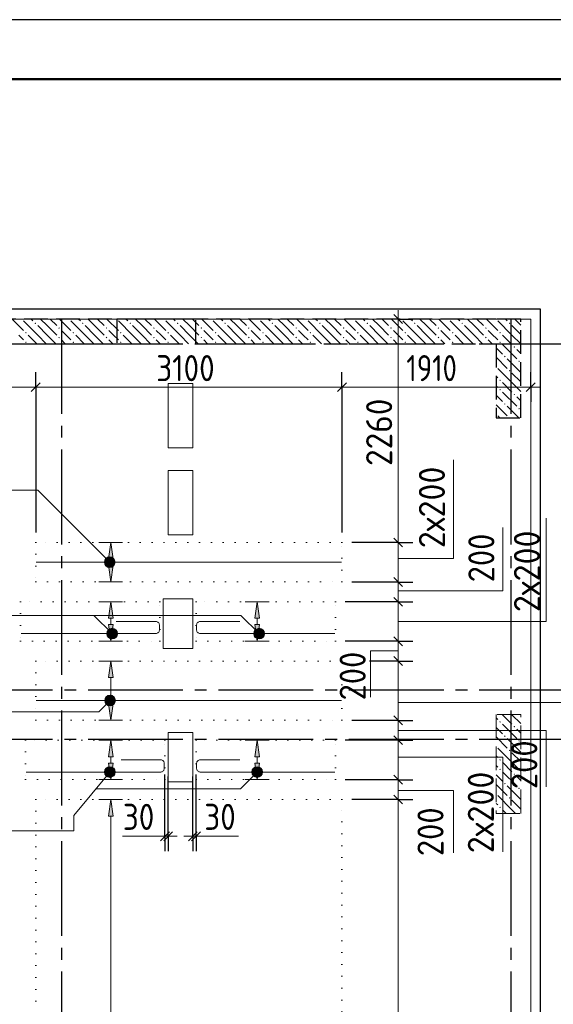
# Model space of a CAD drawing. Header units: millimetres. Extents: x 0 to 50400, y 0 to 35640.
# Tile 15 of 16: x 35093 to 40494, y 25681 to 35640. Entities that reach past the tile are written whole.
import ezdxf

# ---------------------------------------------------------------- set-up
doc = ezdxf.new("R2010")
doc.units = ezdxf.units.MM
for name, pattern in [('______2', [324, 240, -84]), ('______5', [1320, 960, -120, 120, -120]), ('______9', [120, 0, -120])]:
    doc.linetypes.add(name, pattern=pattern)
for name, color, linetype, lineweight in [('Standard', 7, 'Continuous', 25), ('ДОП Верх по Х', 7, 'Continuous', 25), ('ЖБ Перекрытие верхний уровень', 7, 'Continuous', 35), ('ЖБ Пилон', 7, 'Continuous', 35), ('ЖБ Стена верхний уровень', 7, 'Continuous', 35), ('Общий01', 7, 'Continuous', 13), ('Позиционная метка номер позиции', 7, 'Continuous', 13), ('Размерная линия_ общее', 7, 'Continuous', 13), ('Тени', 7, 'Continuous', 13)]:
    doc.layers.add(name, color=color, linetype=linetype, lineweight=lineweight)
doc.layers.add('Оси', color=7, linetype='______5', true_color=0x656565)
doc.styles.add('ISOCPEUR', font='txt')

msp = doc.modelspace()

# ---------------------------------------------------------------- hatches: boundary and pattern name
at = {"layer": 'ДОП Верх по Х', "linetype": 'Continuous', "lineweight": 13, "transparency": 33554687}
for points in [[(36038.8, 30185.4), (36014.8, 30353.4), (35990.8, 30185.4)], [(36038.8, 29585.4), (36014.8, 29753.4), (35990.8, 29585.4)], [(37520.8, 29585.4), (37496.8, 29753.4), (37472.8, 29585.4)], [(36038.8, 28985.4), (36014.8, 29153.4), (35990.8, 28985.4)], [(36038.8, 28185.4), (36014.8, 28353.4), (35990.8, 28185.4)], [(37520.8, 28185.4), (37496.8, 28353.4), (37472.8, 28185.4)], [(36038.8, 27585.4), (36014.8, 27753.4), (35990.8, 27585.4)]]:
    msp.add_hatch(color=7, dxfattribs=at).paths.add_polyline_path(points)
for points in [[(36038.8, 30121.4), (36014.8, 29953.4), (35990.8, 30121.4)], [(36038.8, 29521.4), (36014.8, 29353.4), (35990.8, 29521.4)], [(37520.8, 29521.4), (37496.8, 29353.4), (37472.8, 29521.4)], [(36038.8, 28721.4), (36014.8, 28553.4), (35990.8, 28721.4)], [(36038.8, 28121.4), (36014.8, 27953.4), (35990.8, 28121.4)], [(37520.8, 28121.4), (37496.8, 27953.4), (37472.8, 28121.4)]]:
    msp.add_hatch(color=7, dxfattribs=at).paths.add_polyline_path(points, flags=16)
at = {"layer": 'ЖБ Пилон', "linetype": 'Continuous', "lineweight": 18, "transparency": 33554687}
for points in [[(39947.8, 28537.3), (39955.6, 28545.1), (39963.4, 28537.3), (39955.6, 28529.5)], [(40091.8, 28489.3), (40099.6, 28497.1), (40107.4, 28489.3), (40099.6, 28481.5)], [(39995.8, 28393.3), (40003.6, 28401.1), (40011.4, 28393.3), (40003.6, 28385.5)], [(39915.1, 28297.6), (39915.4, 28297.3), (39915.1, 28297)], [(40139.8, 28345.3), (40147.6, 28353.1), (40155.4, 28345.3), (40147.6, 28337.5)], [(40043.8, 28249.3), (40051.6, 28257.1), (40059.4, 28249.3), (40051.6, 28241.5)], [(39947.8, 28153.3), (39955.6, 28161.1), (39963.4, 28153.3), (39955.6, 28145.5)], [(39947.8, 28057.3), (39955.6, 28065.1), (39963.4, 28057.3), (39955.6, 28049.5)], [(40091.8, 28009.3), (40099.6, 28017.1), (40107.4, 28009.3), (40099.6, 28001.5)], [(39995.8, 27913.3), (40003.6, 27921.1), (40011.4, 27913.3), (40003.6, 27905.5)], [(39915.1, 27817.6), (39915.4, 27817.3), (39915.1, 27817)], [(40139.8, 27865.3), (40147.6, 27873.1), (40155.4, 27865.3), (40147.6, 27857.5)], [(40043.8, 27769.3), (40051.6, 27777.1), (40059.4, 27769.3), (40051.6, 27761.5)], [(39947.8, 27673.3), (39955.6, 27681.1), (39963.4, 27673.3), (39955.6, 27665.5)]]:
    msp.add_hatch(color=7, dxfattribs=at).paths.add_polyline_path(points, flags=16)
at = {"layer": 'ЖБ Стена верхний уровень', "linetype": 'Continuous', "lineweight": 18, "transparency": 33554687}
for points in [[(35110.5, 32612.4), (35107.6, 32609.5), (35104.7, 32612.4)], [(35243.8, 32569.3), (35251.6, 32577.1), (35259.4, 32569.3), (35251.6, 32561.5)], [(35590.5, 32612.4), (35587.6, 32609.5), (35584.7, 32612.4)], [(35723.8, 32569.3), (35731.6, 32577.1), (35739.4, 32569.3), (35731.6, 32561.5)], [(36070.5, 32612.4), (36067.6, 32609.5), (36064.7, 32612.4)], [(36203.8, 32569.3), (36211.6, 32577.1), (36219.4, 32569.3), (36211.6, 32561.5)], [(36550.5, 32612.4), (36547.6, 32609.5), (36544.7, 32612.4)], [(36683.8, 32569.3), (36691.6, 32577.1), (36699.4, 32569.3), (36691.6, 32561.5)], [(37030.5, 32612.4), (37027.6, 32609.5), (37024.7, 32612.4)], [(37163.8, 32569.3), (37171.6, 32577.1), (37179.4, 32569.3), (37171.6, 32561.5)], [(37510.5, 32612.4), (37507.6, 32609.5), (37504.7, 32612.4)], [(37643.8, 32569.3), (37651.6, 32577.1), (37659.4, 32569.3), (37651.6, 32561.5)], [(37990.5, 32612.4), (37987.6, 32609.5), (37984.7, 32612.4)], [(38123.8, 32569.3), (38131.6, 32577.1), (38139.4, 32569.3), (38131.6, 32561.5)], [(38470.5, 32612.4), (38467.6, 32609.5), (38464.7, 32612.4)], [(38603.8, 32569.3), (38611.6, 32577.1), (38619.4, 32569.3), (38611.6, 32561.5)], [(38950.5, 32612.4), (38947.6, 32609.5), (38944.7, 32612.4)], [(39083.8, 32569.3), (39091.6, 32577.1), (39099.4, 32569.3), (39091.6, 32561.5)], [(39430.5, 32612.4), (39427.6, 32609.5), (39424.7, 32612.4)], [(39563.8, 32569.3), (39571.6, 32577.1), (39579.4, 32569.3), (39571.6, 32561.5)], [(39910.5, 32612.4), (39907.6, 32609.5), (39904.7, 32612.4)], [(40043.8, 32569.3), (40051.6, 32577.1), (40059.4, 32569.3), (40051.6, 32561.5)], [(35147.8, 32473.3), (35155.6, 32481.1), (35163.4, 32473.3), (35155.6, 32465.5)], [(35483.8, 32521.3), (35491.6, 32529.1), (35499.4, 32521.3), (35491.6, 32513.5)], [(35627.8, 32473.3), (35635.6, 32481.1), (35643.4, 32473.3), (35635.6, 32465.5)], [(35963.8, 32521.3), (35971.6, 32529.1), (35979.4, 32521.3), (35971.6, 32513.5)], [(36107.8, 32473.3), (36115.6, 32481.1), (36123.4, 32473.3), (36115.6, 32465.5)], [(36443.8, 32521.3), (36451.6, 32529.1), (36459.4, 32521.3), (36451.6, 32513.5)], [(36587.8, 32473.3), (36595.6, 32481.1), (36603.4, 32473.3), (36595.6, 32465.5)], [(36923.8, 32521.3), (36931.6, 32529.1), (36939.4, 32521.3), (36931.6, 32513.5)], [(37067.8, 32473.3), (37075.6, 32481.1), (37083.4, 32473.3), (37075.6, 32465.5)], [(37403.8, 32521.3), (37411.6, 32529.1), (37419.4, 32521.3), (37411.6, 32513.5)], [(37547.8, 32473.3), (37555.6, 32481.1), (37563.4, 32473.3), (37555.6, 32465.5)], [(37883.8, 32521.3), (37891.6, 32529.1), (37899.4, 32521.3), (37891.6, 32513.5)], [(38027.8, 32473.3), (38035.6, 32481.1), (38043.4, 32473.3), (38035.6, 32465.5)], [(38363.8, 32521.3), (38371.6, 32529.1), (38379.4, 32521.3), (38371.6, 32513.5)], [(38507.8, 32473.3), (38515.6, 32481.1), (38523.4, 32473.3), (38515.6, 32465.5)], [(38843.8, 32521.3), (38851.6, 32529.1), (38859.4, 32521.3), (38851.6, 32513.5)], [(38987.8, 32473.3), (38995.6, 32481.1), (39003.4, 32473.3), (38995.6, 32465.5)], [(39323.8, 32521.3), (39331.6, 32529.1), (39339.4, 32521.3), (39331.6, 32513.5)], [(39467.8, 32473.3), (39475.6, 32481.1), (39483.4, 32473.3), (39475.6, 32465.5)], [(39803.8, 32521.3), (39811.6, 32529.1), (39819.4, 32521.3), (39811.6, 32513.5)], [(39947.8, 32473.3), (39955.6, 32481.1), (39963.4, 32473.3), (39955.6, 32465.5)], [(35147.8, 32377.3), (35155.6, 32385.1), (35163.4, 32377.3), (35155.6, 32369.5)], [(35483.8, 32425.3), (35491.6, 32433.1), (35499.4, 32425.3), (35491.6, 32417.5)], [(35627.8, 32377.3), (35635.6, 32385.1), (35643.4, 32377.3), (35635.6, 32369.5)], [(35963.8, 32425.3), (35971.6, 32433.1), (35979.4, 32425.3), (35971.6, 32417.5)], [(36107.8, 32377.3), (36115.6, 32385.1), (36123.4, 32377.3), (36115.6, 32369.5)], [(36443.8, 32425.3), (36451.6, 32433.1), (36459.4, 32425.3), (36451.6, 32417.5)], [(36587.8, 32377.3), (36595.6, 32385.1), (36603.4, 32377.3), (36595.6, 32369.5)], [(36923.8, 32425.3), (36931.6, 32433.1), (36939.4, 32425.3), (36931.6, 32417.5)], [(37067.8, 32377.3), (37075.6, 32385.1), (37083.4, 32377.3), (37075.6, 32369.5)], [(37403.8, 32425.3), (37411.6, 32433.1), (37419.4, 32425.3), (37411.6, 32417.5)], [(37547.8, 32377.3), (37555.6, 32385.1), (37563.4, 32377.3), (37555.6, 32369.5)], [(37883.8, 32425.3), (37891.6, 32433.1), (37899.4, 32425.3), (37891.6, 32417.5)], [(38027.8, 32377.3), (38035.6, 32385.1), (38043.4, 32377.3), (38035.6, 32369.5)], [(38363.8, 32425.3), (38371.6, 32433.1), (38379.4, 32425.3), (38371.6, 32417.5)], [(38507.8, 32377.3), (38515.6, 32385.1), (38523.4, 32377.3), (38515.6, 32369.5)], [(38843.8, 32425.3), (38851.6, 32433.1), (38859.4, 32425.3), (38851.6, 32417.5)], [(38987.8, 32377.3), (38995.6, 32385.1), (39003.4, 32377.3), (38995.6, 32369.5)], [(39323.8, 32425.3), (39331.6, 32433.1), (39339.4, 32425.3), (39331.6, 32417.5)], [(39467.8, 32377.3), (39475.6, 32385.1), (39483.4, 32377.3), (39475.6, 32369.5)], [(39803.8, 32425.3), (39811.6, 32433.1), (39819.4, 32425.3), (39811.6, 32417.5)], [(39947.8, 32377.3), (39955.6, 32385.1), (39963.4, 32377.3), (39955.6, 32369.5)], [(40091.8, 32329.3), (40099.6, 32337.1), (40107.4, 32329.3), (40099.6, 32321.5)], [(39995.8, 32233.3), (40003.6, 32241.1), (40011.4, 32233.3), (40003.6, 32225.5)], [(40139.8, 32185.3), (40147.6, 32193.1), (40155.4, 32185.3), (40147.6, 32177.5)], [(39915.1, 32137.6), (39915.4, 32137.3), (39915.1, 32137)], [(40043.8, 32089.3), (40051.6, 32097.1), (40059.4, 32089.3), (40051.6, 32081.5)], [(39947.8, 31993.3), (39955.6, 32001.1), (39963.4, 31993.3), (39955.6, 31985.5)], [(39947.8, 31897.3), (39955.6, 31905.1), (39963.4, 31897.3), (39955.6, 31889.5)], [(40091.8, 31849.3), (40099.6, 31857.1), (40107.4, 31849.3), (40099.6, 31841.5)], [(39995.8, 31753.3), (40003.6, 31761.1), (40011.4, 31753.3), (40003.6, 31745.5)], [(40139.8, 31705.3), (40147.6, 31713.1), (40155.4, 31705.3), (40147.6, 31697.5)], [(39915.1, 31657.6), (39915.4, 31657.3), (39915.1, 31657)], [(40046.9, 31612.4), (40051.6, 31617.1), (40056.3, 31612.4)]]:
    msp.add_hatch(color=7, dxfattribs=at).paths.add_polyline_path(points, flags=16)
at = {"layer": 'Позиционная метка номер позиции', "linetype": 'Continuous', "lineweight": 13, "transparency": 33554687}
for points in [[(35965.6, 30115.2), (36017.5, 30205.3), (35951.9, 30139.6)], [(35951.9, 30139.6), (36017.5, 30205.3), (35990, 30205.3)], [(35951.9, 30139.6), (35990, 30205.3), (35951.9, 30167.1)], [(35951.9, 30167.1), (35990, 30205.3), (35965.6, 30191.6)], [(35965.6, 30115.2), (36042, 30191.6), (36017.5, 30205.3)], [(35990, 30101.5), (36042, 30191.6), (35965.6, 30115.2)], [(35990, 30101.5), (36055.7, 30167.1), (36042, 30191.6)], [(36017.5, 30101.5), (36055.7, 30167.1), (35990, 30101.5)], [(36017.5, 30101.5), (36055.7, 30139.6), (36055.7, 30167.1)], [(36055.7, 30139.6), (36017.5, 30101.5), (36042, 30115.2)], [(35990.3, 29392.2), (36042.3, 29482.3), (35976.6, 29416.6)], [(35976.6, 29416.6), (36042.3, 29482.3), (36014.8, 29482.3)], [(35976.6, 29416.6), (36014.8, 29482.3), (35976.6, 29444.1)], [(35976.6, 29444.1), (36014.8, 29482.3), (35990.3, 29468.6)], [(35990.3, 29392.2), (36066.7, 29468.6), (36042.3, 29482.3)], [(37478, 29392.2), (37529.9, 29482.3), (37464.2, 29416.6)], [(37464.2, 29416.6), (37529.9, 29482.3), (37502.4, 29482.3)], [(37464.2, 29416.6), (37502.4, 29482.3), (37464.2, 29444.1)], [(37464.2, 29444.1), (37502.4, 29482.3), (37478, 29468.6)], [(37478, 29392.2), (37554.3, 29468.6), (37529.9, 29482.3)], [(36014.8, 29378.5), (36066.7, 29468.6), (35990.3, 29392.2)], [(36014.8, 29378.5), (36080.4, 29444.1), (36066.7, 29468.6)], [(36042.3, 29378.5), (36080.4, 29444.1), (36014.8, 29378.5)], [(36042.3, 29378.5), (36080.4, 29416.6), (36080.4, 29444.1)], [(36080.4, 29416.6), (36042.3, 29378.5), (36066.7, 29392.2)], [(37502.4, 29378.5), (37554.3, 29468.6), (37478, 29392.2)], [(37502.4, 29378.5), (37568.1, 29444.1), (37554.3, 29468.6)], [(37529.9, 29378.5), (37568.1, 29444.1), (37502.4, 29378.5)], [(37529.9, 29378.5), (37568.1, 29416.6), (37568.1, 29444.1)], [(37568.1, 29416.6), (37529.9, 29378.5), (37554.3, 29392.2)], [(36045.8, 28715.2), (35969.4, 28791.6), (35955.7, 28767.1)], [(36059.5, 28739.6), (35993.9, 28805.3), (35969.4, 28791.6)], [(36059.5, 28739.6), (35969.4, 28791.6), (36045.8, 28715.2)], [(36059.5, 28767.1), (36021.4, 28805.3), (35993.9, 28805.3)], [(36059.5, 28767.1), (35993.9, 28805.3), (36059.5, 28739.6)], [(36021.4, 28805.3), (36059.5, 28767.1), (36045.8, 28791.6)], [(36045.8, 28715.2), (35955.7, 28767.1), (36021.4, 28701.5)], [(36021.4, 28701.5), (35955.7, 28767.1), (35955.7, 28739.6)], [(36021.4, 28701.5), (35955.7, 28739.6), (35993.9, 28701.5)], [(35993.9, 28701.5), (35955.7, 28739.6), (35969.4, 28715.2)], [(36047.7, 27996), (35964.5, 28064.8), (35953.1, 28039.2)], [(36047.7, 27996), (35953.1, 28039.2), (36024.7, 27980)], [(36024.7, 27980), (35953.1, 28039.2), (35955.7, 28011.8)], [(36024.7, 27980), (35955.7, 28011.8), (35997.3, 27977.4)], [(35997.3, 27977.4), (35955.7, 28011.8), (35971.7, 27988.8)], [(36059.1, 28021.6), (35987.5, 28080.8), (35964.5, 28064.8)], [(36059.1, 28021.6), (35964.5, 28064.8), (36047.7, 27996)], [(36056.5, 28049), (36014.9, 28083.4), (35987.5, 28080.8)], [(36056.5, 28049), (35987.5, 28080.8), (36059.1, 28021.6)], [(36014.9, 28083.4), (36056.5, 28049), (36040.5, 28072)], [(37535, 27992.2), (37458.6, 28068.6), (37444.9, 28044.1)], [(37535, 27992.2), (37444.9, 28044.1), (37510.5, 27978.5)], [(37510.5, 27978.5), (37444.9, 28044.1), (37444.9, 28016.7)], [(37510.5, 27978.5), (37444.9, 28016.7), (37483.1, 27978.5)], [(37483.1, 27978.5), (37444.9, 28016.7), (37458.6, 27992.2)], [(37548.7, 28016.7), (37483.1, 28082.3), (37458.6, 28068.6)], [(37548.7, 28016.7), (37458.6, 28068.6), (37535, 27992.2)], [(37548.7, 28044.1), (37510.5, 28082.3), (37483.1, 28082.3)], [(37548.7, 28044.1), (37483.1, 28082.3), (37548.7, 28016.7)], [(37510.5, 28082.3), (37548.7, 28044.1), (37535, 28068.6)]]:
    msp.add_hatch(color=7, dxfattribs=at).paths.add_polyline_path(points)

# ---------------------------------------------------------------- linework, layer by layer
at = {"layer": 'Standard', "color": 7, "linetype": 'Continuous', "lineweight": 25, "transparency": 33554687}
msp.add_lwpolyline([(0, 0), (50400, 0), (50400, 35640), (0, 35640), (0, 0)], close=True, dxfattribs=at)
at = {"layer": 'Standard', "color": 7, "linetype": 'Continuous', "lineweight": 50, "transparency": 33554687}
msp.add_lwpolyline([(2400, 35040), (49800, 35040), (49800, 600), (2400, 600), (2400, 35040)], close=True, dxfattribs=at)
at = {"layer": 'Standard', "color": 254, "linetype": 'Continuous', "lineweight": -3, "true_color": 0xc4c4ff, "transparency": 33554687}
msp.add_lwpolyline([(7965.1, 10212.4), (40365.1, 10212.4), (40365.1, 32712.4), (7965.1, 32712.4), (7965.1, 10212.4)], dxfattribs=at)
at = {"layer": 'ДОП Верх по Х', "color": 251, "linetype": 'Continuous', "lineweight": 13, "true_color": 0x494949, "transparency": 33554687}
for p, q in [((36014.8, 30353.4), (35894.8, 30353.4)), ((36014.8, 30353.4), (35990.8, 30185.4)), ((36038.8, 30185.4), (36014.8, 30353.4)), ((36014.8, 30353.4), (36134.8, 30353.4)), ((36014.8, 30353.4), (36014.8, 30353.4)), ((35990.8, 30185.4), (36038.8, 30185.4)), ((36014.8, 30121.4), (36014.8, 30185.4)), ((36014.8, 29953.4), (35990.8, 30121.4)), ((35990.8, 30121.4), (36038.8, 30121.4)), ((36038.8, 30121.4), (36014.8, 29953.4)), ((36014.8, 29953.4), (35894.8, 29953.4)), ((36014.8, 29953.4), (36134.8, 29953.4)), ((36014.8, 29953.4), (36014.8, 29953.4)), ((36014.8, 29753.4), (35894.8, 29753.4)), ((36014.8, 29753.4), (35990.8, 29585.4)), ((36038.8, 29585.4), (36014.8, 29753.4)), ((36014.8, 29753.4), (36134.8, 29753.4)), ((36014.8, 29753.4), (36014.8, 29753.4)), ((37496.8, 29753.4), (37376.8, 29753.4)), ((37496.8, 29753.4), (37472.8, 29585.4)), ((37520.8, 29585.4), (37496.8, 29753.4)), ((37496.8, 29753.4), (37616.8, 29753.4)), ((37496.8, 29753.4), (37496.8, 29753.4)), ((35990.8, 29585.4), (36038.8, 29585.4)), ((36014.8, 29521.4), (36014.8, 29585.4)), ((37472.8, 29585.4), (37520.8, 29585.4)), ((37496.8, 29521.4), (37496.8, 29585.4)), ((36014.8, 29353.4), (35990.8, 29521.4)), ((35990.8, 29521.4), (36038.8, 29521.4)), ((36038.8, 29521.4), (36014.8, 29353.4)), ((37496.8, 29353.4), (37472.8, 29521.4)), ((37472.8, 29521.4), (37520.8, 29521.4)), ((37520.8, 29521.4), (37496.8, 29353.4)), ((36014.8, 29353.4), (35894.8, 29353.4)), ((36014.8, 29353.4), (36134.8, 29353.4)), ((36014.8, 29353.4), (36014.8, 29353.4)), ((37496.8, 29353.4), (37376.8, 29353.4)), ((37496.8, 29353.4), (37616.8, 29353.4)), ((37496.8, 29353.4), (37496.8, 29353.4)), ((36014.8, 29153.4), (35894.8, 29153.4)), ((36014.8, 29153.4), (35990.8, 28985.4)), ((36038.8, 28985.4), (36014.8, 29153.4)), ((36014.8, 29153.4), (36134.8, 29153.4)), ((36014.8, 29153.4), (36014.8, 29153.4)), ((35990.8, 28985.4), (36038.8, 28985.4)), ((36014.8, 28721.4), (36014.8, 28985.4)), ((36014.8, 28553.4), (35990.8, 28721.4)), ((35990.8, 28721.4), (36038.8, 28721.4)), ((36038.8, 28721.4), (36014.8, 28553.4)), ((36014.8, 28553.4), (35894.8, 28553.4)), ((36014.8, 28553.4), (36134.8, 28553.4)), ((36014.8, 28553.4), (36014.8, 28553.4)), ((36014.8, 28353.4), (35894.8, 28353.4)), ((36014.8, 28353.4), (35990.8, 28185.4)), ((36038.8, 28185.4), (36014.8, 28353.4)), ((36014.8, 28353.4), (36134.8, 28353.4)), ((36014.8, 28353.4), (36014.8, 28353.4)), ((37496.8, 28353.4), (37376.8, 28353.4)), ((37496.8, 28353.4), (37472.8, 28185.4)), ((37520.8, 28185.4), (37496.8, 28353.4)), ((37496.8, 28353.4), (37616.8, 28353.4)), ((37496.8, 28353.4), (37496.8, 28353.4)), ((35990.8, 28185.4), (36038.8, 28185.4)), ((36014.8, 28121.4), (36014.8, 28185.4)), ((37472.8, 28185.4), (37520.8, 28185.4)), ((37496.8, 28121.4), (37496.8, 28185.4)), ((36014.8, 27953.4), (35990.8, 28121.4)), ((35990.8, 28121.4), (36038.8, 28121.4)), ((36038.8, 28121.4), (36014.8, 27953.4)), ((37496.8, 27953.4), (37472.8, 28121.4)), ((37472.8, 28121.4), (37520.8, 28121.4)), ((37520.8, 28121.4), (37496.8, 27953.4)), ((36014.8, 27953.4), (35894.8, 27953.4)), ((36014.8, 27953.4), (36134.8, 27953.4)), ((36014.8, 27953.4), (36014.8, 27953.4)), ((37496.8, 27953.4), (37376.8, 27953.4)), ((37496.8, 27953.4), (37616.8, 27953.4)), ((37496.8, 27953.4), (37496.8, 27953.4)), ((36014.8, 27753.4), (35894.8, 27753.4)), ((36014.8, 27753.4), (35990.8, 27585.4)), ((36038.8, 27585.4), (36014.8, 27753.4)), ((36014.8, 27753.4), (36134.8, 27753.4)), ((36014.8, 27753.4), (36014.8, 27753.4)), ((35990.8, 27585.4), (36038.8, 27585.4)), ((36014.8, 12921.4), (36014.8, 27585.4))]:
    msp.add_line(p, q, dxfattribs=at)
at = {"layer": 'ДОП Верх по Х', "color": 7, "linetype": 'Continuous', "lineweight": 18, "transparency": 33554687}
for p, q in [((38349.1, 30153.4), (35261.1, 30153.4)), ((38349.1, 28753.4), (35261.1, 28753.4))]:
    msp.add_line(p, q, dxfattribs=at)
for points in [[(36068.7, 29553.4), (36472.2, 29553.4), (36478.6, 29552.5), (36485.2, 29550.3), (36491.2, 29547), (36496.1, 29542.8), (36500.3, 29537.9), (36503.6, 29531.9), (36505.8, 29525.3), (36506.7, 29519), (36506.7, 29464.8), (36505.8, 29458.5), (36503.6, 29451.9), (36500.3, 29445.9), (36496.1, 29440.9), (36491.2, 29436.8), (36485.2, 29433.4), (36478.6, 29431.3), (36472.2, 29430.4), (35108.1, 29430.4)], [(37322.2, 29553.4), (36918.6, 29553.4), (36912.2, 29552.5), (36905.7, 29550.3), (36899.6, 29547), (36894.7, 29542.8), (36890.6, 29537.9), (36887.2, 29531.9), (36885.1, 29525.3), (36884.2, 29519), (36884.2, 29464.8), (36885.1, 29458.5), (36887.2, 29451.9), (36890.6, 29445.9), (36894.7, 29440.9), (36899.6, 29436.8), (36905.7, 29433.4), (36912.2, 29431.3), (36918.6, 29430.4), (38282.8, 29430.4)], [(36118.7, 28153.4), (36522.3, 28153.4), (36528.6, 28152.5), (36535.2, 28150.3), (36541.2, 28147), (36546.1, 28142.8), (36550.3, 28137.9), (36553.6, 28131.9), (36555.8, 28125.3), (36556.7, 28119), (36556.7, 28064.8), (36555.8, 28058.5), (36553.6, 28051.9), (36550.3, 28045.9), (36546.1, 28040.9), (36541.2, 28036.8), (36535.2, 28033.4), (36528.6, 28031.3), (36522.3, 28030.4), (35158.1, 28030.4)], [(37322.2, 28153.4), (36918.6, 28153.4), (36912.2, 28152.5), (36905.7, 28150.3), (36899.6, 28147), (36894.7, 28142.8), (36890.6, 28137.9), (36887.2, 28131.9), (36885.1, 28125.3), (36884.2, 28119), (36884.2, 28064.8), (36885.1, 28058.5), (36887.2, 28051.9), (36890.6, 28045.9), (36894.7, 28040.9), (36899.6, 28036.8), (36905.7, 28033.4), (36912.2, 28031.3), (36918.6, 28030.4), (38282.8, 28030.4)]]:
    msp.add_lwpolyline(points, dxfattribs=at)
at = {"layer": 'ЖБ Перекрытие верхний уровень', "color": 7, "linetype": 'Continuous', "lineweight": 18, "transparency": 33554687}
for p, q in [((40265.1, 32612.4), (26895.1, 32612.4)), ((40265.1, 10312.4), (40265.1, 32612.4)), ((36845.4, 31960.9), (36595.4, 31960.9)), ((36595.4, 31960.9), (36595.4, 31310.9)), ((36845.4, 31310.9), (36845.4, 31960.9)), ((36595.4, 31310.9), (36845.4, 31310.9)), ((36845.4, 31080.9), (36595.4, 31080.9)), ((36595.4, 31080.9), (36595.4, 30430.9)), ((36845.4, 30430.9), (36845.4, 31080.9)), ((36595.4, 30430.9), (36845.4, 30430.9)), ((36845.4, 29780.9), (36545.4, 29780.9)), ((36545.4, 29780.9), (36545.4, 29280.9)), ((36845.4, 29280.9), (36845.4, 29780.9)), ((36545.4, 29280.9), (36845.4, 29280.9)), ((36845.4, 28430.9), (36595.4, 28430.9)), ((36595.4, 28430.9), (36595.4, 27930.9)), ((36845.4, 27930.9), (36845.4, 28430.9)), ((36595.4, 27930.9), (36845.4, 27930.9))]:
    msp.add_line(p, q, dxfattribs=at)
at = {"layer": 'ЖБ Пилон', "color": 253, "linetype": '______2', "lineweight": 13, "true_color": 0xa0a0a0, "transparency": 33554687}
for p, q in [((40165.1, 28612.4), (39915.1, 28612.4)), ((39915.1, 28612.4), (39915.1, 27612.4)), ((40165.1, 27612.4), (40165.1, 28612.4)), ((39915.1, 27612.4), (40165.1, 27612.4))]:
    msp.add_line(p, q, dxfattribs=at)
at = {"layer": 'ЖБ Пилон', "color": 9, "linetype": 'Continuous', "lineweight": 18, "true_color": 0xc7c7c7, "transparency": 33554687}
for p, q in [((39979.6, 28609.3), (40075.6, 28513.3)), ((40075.6, 28609.3), (40072.5, 28612.4)), ((40075.6, 28609.3), (40165.1, 28519.8)), ((39931.6, 28561.3), (39915.1, 28577.8)), ((39979.6, 28513.3), (40123.6, 28369.3)), ((39915.1, 28481.8), (39979.6, 28417.3)), ((39915.1, 28385.8), (40027.6, 28273.3)), ((40165.1, 28423.8), (40123.6, 28465.3)), ((40165.1, 28231.8), (40027.6, 28369.3)), ((39915.1, 28193.8), (39931.6, 28177.3)), ((40075.6, 28129.3), (39931.6, 28273.3)), ((40075.6, 28225.3), (40165.1, 28135.8)), ((39931.6, 28081.3), (39915.1, 28097.8)), ((39979.6, 28129.3), (40075.6, 28033.3)), ((40075.6, 28129.3), (40165.1, 28039.8)), ((39915.1, 28001.8), (39979.6, 27937.3)), ((39979.6, 28033.3), (40123.6, 27889.3)), ((40165.1, 27943.8), (40123.6, 27985.3)), ((39915.1, 27905.8), (40027.6, 27793.3)), ((40165.1, 27751.8), (40027.6, 27889.3)), ((40075.6, 27649.3), (39931.6, 27793.3)), ((39915.1, 27713.8), (39931.6, 27697.3)), ((40075.6, 27745.3), (40165.1, 27655.8)), ((39920.5, 27612.4), (39915.1, 27617.8)), ((39979.6, 27649.3), (40016.5, 27612.4)), ((40075.6, 27649.3), (40112.5, 27612.4))]:
    msp.add_line(p, q, dxfattribs=at)
at = {"layer": 'ЖБ Стена верхний уровень', "color": 251, "linetype": '______2', "lineweight": -3, "true_color": 0x656565, "transparency": 33554687}
for p, q in [((39915.1, 32612.4), (29878, 32612.4)), ((36875.1, 32612.4), (36075.1, 32612.4)), ((36075.1, 32612.4), (36075.1, 32362.4)), ((36875.1, 32362.4), (36875.1, 32612.4)), ((40165.1, 32612.4), (39915.1, 32612.4)), ((40165.1, 31612.4), (40165.1, 32612.4)), ((27878, 32362.4), (36075.1, 32362.4)), ((36875.1, 32362.4), (39915.1, 32362.4)), ((39915.1, 32362.4), (39915.1, 31612.4)), ((39915.1, 31612.4), (40165.1, 31612.4))]:
    msp.add_line(p, q, dxfattribs=at)
at = {"layer": 'ЖБ Стена верхний уровень', "color": 9, "linetype": 'Continuous', "lineweight": 18, "true_color": 0xc7c7c7, "transparency": 33554687}
for p, q in [((35016.5, 32612.4), (35131.6, 32497.3)), ((35275.6, 32449.3), (35131.6, 32593.3)), ((35208.5, 32612.4), (35227.6, 32593.3)), ((35371.6, 32545.3), (35304.5, 32612.4)), ((35400.5, 32612.4), (35467.6, 32545.3)), ((35496.5, 32612.4), (35611.6, 32497.3)), ((35755.6, 32449.3), (35611.6, 32593.3)), ((35688.5, 32612.4), (35707.6, 32593.3)), ((35851.6, 32545.3), (35784.5, 32612.4)), ((35880.5, 32612.4), (35947.6, 32545.3)), ((35976.5, 32612.4), (36091.6, 32497.3)), ((36235.6, 32449.3), (36091.6, 32593.3)), ((36168.5, 32612.4), (36187.6, 32593.3)), ((36331.6, 32545.3), (36264.5, 32612.4)), ((36360.5, 32612.4), (36427.6, 32545.3)), ((36456.5, 32612.4), (36571.6, 32497.3)), ((36715.6, 32449.3), (36571.6, 32593.3)), ((36648.5, 32612.4), (36667.6, 32593.3)), ((36811.6, 32545.3), (36744.5, 32612.4)), ((36840.5, 32612.4), (36907.6, 32545.3)), ((36936.5, 32612.4), (37051.6, 32497.3)), ((37195.6, 32449.3), (37051.6, 32593.3)), ((37128.5, 32612.4), (37147.6, 32593.3)), ((37291.6, 32545.3), (37224.5, 32612.4)), ((37320.5, 32612.4), (37387.6, 32545.3)), ((37416.5, 32612.4), (37531.6, 32497.3)), ((37675.6, 32449.3), (37531.6, 32593.3)), ((37608.5, 32612.4), (37627.6, 32593.3)), ((37771.6, 32545.3), (37704.5, 32612.4)), ((37800.5, 32612.4), (37867.6, 32545.3)), ((37896.5, 32612.4), (38011.6, 32497.3)), ((38155.6, 32449.3), (38011.6, 32593.3)), ((38088.5, 32612.4), (38107.6, 32593.3)), ((38251.6, 32545.3), (38184.5, 32612.4)), ((38280.5, 32612.4), (38347.6, 32545.3)), ((38376.5, 32612.4), (38491.6, 32497.3)), ((38635.6, 32449.3), (38491.6, 32593.3)), ((38568.5, 32612.4), (38587.6, 32593.3)), ((38731.6, 32545.3), (38664.5, 32612.4)), ((38760.5, 32612.4), (38827.6, 32545.3)), ((38856.5, 32612.4), (38971.6, 32497.3)), ((39115.6, 32449.3), (38971.6, 32593.3)), ((39048.5, 32612.4), (39067.6, 32593.3)), ((39211.6, 32545.3), (39144.5, 32612.4)), ((39240.5, 32612.4), (39307.6, 32545.3)), ((39336.5, 32612.4), (39451.6, 32497.3)), ((39595.6, 32449.3), (39451.6, 32593.3)), ((39528.5, 32612.4), (39547.6, 32593.3)), ((39691.6, 32545.3), (39624.5, 32612.4)), ((39720.5, 32612.4), (39787.6, 32545.3)), ((39816.5, 32612.4), (39915.1, 32513.8)), ((40075.6, 32449.3), (39931.6, 32593.3)), ((40008.5, 32612.4), (40027.6, 32593.3)), ((40165.1, 32551.8), (40104.5, 32612.4)), ((35275.6, 32545.3), (35371.6, 32449.3)), ((35371.6, 32545.3), (35467.6, 32449.3)), ((35563.6, 32449.3), (35515.6, 32497.3)), ((35755.6, 32545.3), (35851.6, 32449.3)), ((35851.6, 32545.3), (35947.6, 32449.3)), ((36043.6, 32449.3), (35995.6, 32497.3)), ((36235.6, 32545.3), (36331.6, 32449.3)), ((36331.6, 32545.3), (36427.6, 32449.3)), ((36523.6, 32449.3), (36475.6, 32497.3)), ((36715.6, 32545.3), (36811.6, 32449.3)), ((36811.6, 32545.3), (36907.6, 32449.3)), ((37003.6, 32449.3), (36955.6, 32497.3)), ((37195.6, 32545.3), (37291.6, 32449.3)), ((37291.6, 32545.3), (37387.6, 32449.3)), ((37483.6, 32449.3), (37435.6, 32497.3)), ((37675.6, 32545.3), (37771.6, 32449.3)), ((37771.6, 32545.3), (37867.6, 32449.3)), ((37963.6, 32449.3), (37915.6, 32497.3)), ((38155.6, 32545.3), (38251.6, 32449.3)), ((38251.6, 32545.3), (38347.6, 32449.3)), ((38443.6, 32449.3), (38395.6, 32497.3)), ((38635.6, 32545.3), (38731.6, 32449.3)), ((38731.6, 32545.3), (38827.6, 32449.3)), ((38923.6, 32449.3), (38875.6, 32497.3)), ((39115.6, 32545.3), (39211.6, 32449.3)), ((39211.6, 32545.3), (39307.6, 32449.3)), ((39403.6, 32449.3), (39355.6, 32497.3)), ((39595.6, 32545.3), (39691.6, 32449.3)), ((39691.6, 32545.3), (39787.6, 32449.3)), ((39883.6, 32449.3), (39835.6, 32497.3)), ((39915.1, 32513.8), (39931.6, 32497.3)), ((40075.6, 32545.3), (40165.1, 32455.8)), ((35131.6, 32401.3), (35083.6, 32449.3)), ((35179.6, 32449.3), (35266.5, 32362.4)), ((35275.6, 32449.3), (35362.5, 32362.4)), ((35371.6, 32449.3), (35458.5, 32362.4)), ((35515.6, 32401.3), (35554.5, 32362.4)), ((35611.6, 32401.3), (35563.6, 32449.3)), ((35659.6, 32449.3), (35746.5, 32362.4)), ((35755.6, 32449.3), (35842.5, 32362.4)), ((35851.6, 32449.3), (35938.5, 32362.4)), ((35995.6, 32401.3), (36034.5, 32362.4)), ((36091.6, 32401.3), (36043.6, 32449.3)), ((36139.6, 32449.3), (36226.5, 32362.4)), ((36235.6, 32449.3), (36322.5, 32362.4)), ((36331.6, 32449.3), (36418.5, 32362.4)), ((36475.6, 32401.3), (36514.5, 32362.4)), ((36571.6, 32401.3), (36523.6, 32449.3)), ((36619.6, 32449.3), (36706.5, 32362.4)), ((36715.6, 32449.3), (36802.5, 32362.4)), ((36811.6, 32449.3), (36898.5, 32362.4)), ((36955.6, 32401.3), (36994.5, 32362.4)), ((37051.6, 32401.3), (37003.6, 32449.3)), ((37099.6, 32449.3), (37186.5, 32362.4)), ((37195.6, 32449.3), (37282.5, 32362.4)), ((37291.6, 32449.3), (37378.5, 32362.4)), ((37435.6, 32401.3), (37474.5, 32362.4)), ((37531.6, 32401.3), (37483.6, 32449.3)), ((37579.6, 32449.3), (37666.5, 32362.4)), ((37675.6, 32449.3), (37762.5, 32362.4)), ((37771.6, 32449.3), (37858.5, 32362.4)), ((37915.6, 32401.3), (37954.5, 32362.4)), ((38011.6, 32401.3), (37963.6, 32449.3)), ((38059.6, 32449.3), (38146.5, 32362.4)), ((38155.6, 32449.3), (38242.5, 32362.4)), ((38251.6, 32449.3), (38338.5, 32362.4)), ((38395.6, 32401.3), (38434.5, 32362.4)), ((38491.6, 32401.3), (38443.6, 32449.3)), ((38539.6, 32449.3), (38626.5, 32362.4)), ((38635.6, 32449.3), (38722.5, 32362.4)), ((38731.6, 32449.3), (38818.5, 32362.4)), ((38875.6, 32401.3), (38914.5, 32362.4)), ((38971.6, 32401.3), (38923.6, 32449.3)), ((39019.6, 32449.3), (39106.5, 32362.4)), ((39115.6, 32449.3), (39202.5, 32362.4)), ((39211.6, 32449.3), (39298.5, 32362.4)), ((39355.6, 32401.3), (39394.5, 32362.4)), ((39451.6, 32401.3), (39403.6, 32449.3)), ((39499.6, 32449.3), (39586.5, 32362.4)), ((39595.6, 32449.3), (39682.5, 32362.4)), ((39691.6, 32449.3), (39778.5, 32362.4)), ((39835.6, 32401.3), (39874.5, 32362.4)), ((39915.1, 32417.8), (39883.6, 32449.3)), ((39931.6, 32401.3), (39915.1, 32417.8)), ((39979.6, 32449.3), (40075.6, 32353.3)), ((40075.6, 32449.3), (40165.1, 32359.8)), ((39915.1, 32321.8), (39979.6, 32257.3)), ((39979.6, 32353.3), (40123.6, 32209.3)), ((40165.1, 32263.8), (40123.6, 32305.3)), ((39915.1, 32225.8), (40027.6, 32113.3)), ((40165.1, 32071.8), (40027.6, 32209.3)), ((40075.6, 31969.3), (39931.6, 32113.3)), ((39915.1, 32033.8), (39931.6, 32017.3)), ((39979.6, 31969.3), (40075.6, 31873.3)), ((40075.6, 32065.3), (40165.1, 31975.8)), ((40075.6, 31969.3), (40165.1, 31879.8)), ((39931.6, 31921.3), (39915.1, 31937.8)), ((39979.6, 31873.3), (40123.6, 31729.3)), ((39915.1, 31841.8), (39979.6, 31777.3)), ((40165.1, 31783.8), (40123.6, 31825.3)), ((39915.1, 31745.8), (40027.6, 31633.3)), ((40144.5, 31612.4), (40027.6, 31729.3)), ((39952.5, 31612.4), (39931.6, 31633.3))]:
    msp.add_line(p, q, dxfattribs=at)
at = {"layer": 'Общий01', "color": 7, "linetype": 'Continuous', "lineweight": 13, "transparency": 33554687}
for p, q in [((36562.7, 27381.1), (36132.7, 27381.1)), ((36878.2, 27381.1), (37308.2, 27381.1))]:
    msp.add_line(p, q, dxfattribs=at)
for points in [[(38923.3, 30191.4), (39483.3, 30191.4), (39483.3, 31188.4)], [(38923.3, 29552.4), (40423.3, 29552.4), (40423.3, 30597.4)], [(38923.3, 29864.4), (39983.3, 29864.4), (39983.3, 30503.4)], [(38923.3, 28732.5), (40953.3, 28732.5), (40953.3, 29832.5)], [(38923.3, 29256.8), (38643.3, 29256.8), (38643.3, 28786.8)], [(38923.3, 28452), (40423.3, 28452), (40423.3, 27881)], [(38923.3, 28182.4), (39983.3, 28182.4), (39983.3, 27222.4)], [(38923.3, 27844.4), (39483.3, 27844.4), (39483.3, 27214.4)]]:
    msp.add_lwpolyline(points, dxfattribs=at)
at = {"layer": 'Оси', "color": 8, "linetype": '______5', "lineweight": -3, "transparency": 33554687}
for p, q in [((35515.1, 32612.4), (35515.1, 8317)), ((40065.1, 32612.4), (40065.1, 8317)), ((8065.1, 32362.4), (42963, 32362.4)), ((8065.1, 28862.4), (42963, 28862.4)), ((8065.1, 28362.4), (42963, 28362.4))]:
    msp.add_line(p, q, dxfattribs=at)
at = {"layer": 'Позиционная метка номер позиции', "color": 7, "linetype": 'Continuous', "lineweight": 13, "transparency": 33554687}
for p, q in [((35965.6, 30191.6), (35965.6, 30191.6)), ((36042, 30191.6), (36042, 30191.6)), ((35965.6, 30115.2), (35965.6, 30115.2)), ((36042, 30115.2), (36042, 30115.2)), ((35990.3, 29468.6), (35990.3, 29468.6)), ((35990.3, 29392.2), (35990.3, 29392.2)), ((36066.7, 29468.6), (36066.7, 29468.6)), ((36066.7, 29392.2), (36066.7, 29392.2)), ((37478, 29468.6), (37478, 29468.6)), ((37478, 29392.2), (37478, 29392.2)), ((37554.3, 29468.6), (37554.3, 29468.6)), ((37554.3, 29392.2), (37554.3, 29392.2)), ((35969.4, 28791.6), (35969.4, 28791.6)), ((36045.8, 28791.6), (36045.8, 28791.6)), ((35969.4, 28715.2), (35969.4, 28715.2)), ((36045.8, 28715.2), (36045.8, 28715.2)), ((35964.5, 28064.8), (35964.5, 28064.8)), ((35971.7, 27988.8), (35971.7, 27988.8)), ((36040.5, 28072), (36040.5, 28072)), ((36047.7, 27996), (36047.7, 27996)), ((37458.6, 28068.6), (37458.6, 28068.6)), ((37458.6, 27992.2), (37458.6, 27992.2)), ((37535, 28068.6), (37535, 28068.6)), ((37535, 27992.2), (37535, 27992.2))]:
    msp.add_line(p, q, dxfattribs=at)
for points in [[(36003.8, 30153.4), (35275.5, 30881.7), (32505.5, 30881.7)], [(36028.5, 29430.4), (35844.7, 29614.2), (32473.7, 29614.2)], [(37516.1, 29430.4), (37332.3, 29614.2), (35844.7, 29614.2)], [(36007.6, 28753.4), (35894.5, 28640.3), (32714.5, 28640.3)], [(36006.1, 28030.4), (35642.5, 27590.4), (35642.5, 27436.2), (32655.3, 27436.2)], [(37496.8, 28030.4), (37327.6, 27861.2), (35866.3, 27861.2)]]:
    msp.add_lwpolyline(points, dxfattribs=at)
for centre in [(36003.8, 30153.4), (36028.5, 29430.4), (37516.1, 29430.4), (36007.6, 28753.4), (36006.1, 28030.4), (37496.8, 28030.4)]:
    msp.add_circle(centre, 54, dxfattribs=at)
at = {"layer": 'Размерная линия_ общее', "color": 7, "linetype": 'Continuous', "lineweight": 13, "transparency": 33554687}
for p, q in [((38923.3, 32612.4), (38923.3, 32702.4)), ((38923.3, 30352.4), (38923.3, 32612.4)), ((33815.1, 31923.6), (35255.1, 31923.6)), ((35255.1, 31923.6), (38355.1, 31923.6)), ((38355.1, 31923.6), (40265.1, 31923.6)), ((40265.1, 31923.6), (40355.1, 31923.6)), ((38923.3, 29952.4), (38923.3, 30352.4)), ((38923.3, 29752.4), (38923.3, 29952.4)), ((38923.3, 29352.4), (38923.3, 29752.4)), ((38923.3, 29152.4), (38923.3, 29352.4)), ((38923.3, 28552.4), (38923.3, 29152.4)), ((38923.3, 28352.4), (38923.3, 28552.4)), ((38923.3, 27952.4), (38923.3, 28352.4)), ((38923.3, 27752.4), (38923.3, 27952.4)), ((38923.3, 12752.4), (38923.3, 27752.4)), ((36562.7, 27381.1), (36472.7, 27381.1)), ((36562.7, 27381.1), (36595.4, 27381.1)), ((36595.4, 27381.1), (36685.4, 27381.1)), ((36845.4, 27381.1), (36755.4, 27381.1)), ((36878.2, 27381.1), (36845.4, 27381.1)), ((36878.2, 27381.1), (36968.2, 27381.1))]:
    msp.add_line(p, q, dxfattribs=at)
at = {"layer": 'Размерная линия_ общее', "color": 7, "linetype": 'Continuous', "lineweight": -3, "transparency": 33554687}
for p, q in [((38923.3, 32612.4), (38773.3, 32612.4)), ((38923.3, 32612.4), (39073.3, 32612.4)), ((38923.3, 32612.4), (39030.9, 32612.4)), ((35255.1, 31923.6), (35255.1, 32073.6)), ((38355.1, 31923.6), (38355.1, 32073.6)), ((40265.1, 31923.6), (40265.1, 32073.6)), ((35255.1, 31923.6), (35255.1, 31773.6)), ((35255.1, 31923.6), (35255.1, 30453.4)), ((38355.1, 31923.6), (38355.1, 31773.6)), ((38355.1, 31923.6), (38355.1, 30453.4)), ((40265.1, 31923.6), (40265.1, 31773.6)), ((40265.1, 31923.6), (40265.1, 31923.6)), ((38923.3, 30352.4), (38773.3, 30352.4)), ((38923.3, 30352.4), (39073.3, 30352.4)), ((38923.3, 29952.4), (38773.3, 29952.4)), ((38923.3, 29952.4), (39073.3, 29952.4)), ((38923.3, 29752.4), (38773.3, 29752.4)), ((38923.3, 29752.4), (39073.3, 29752.4)), ((38923.3, 29352.4), (38773.3, 29352.4)), ((38923.3, 29352.4), (39073.3, 29352.4)), ((38923.3, 29152.4), (38773.3, 29152.4)), ((38923.3, 29152.4), (39073.3, 29152.4)), ((38923.3, 28552.4), (38773.3, 28552.4)), ((38923.3, 28552.4), (39073.3, 28552.4)), ((38923.3, 28352.4), (38773.3, 28352.4)), ((38923.3, 28352.4), (39073.3, 28352.4)), ((36878.2, 27381.1), (36878.2, 28006.4)), ((36845.4, 27381.1), (36845.4, 27983.9)), ((38923.3, 27952.4), (38773.3, 27952.4)), ((38923.3, 27952.4), (39073.3, 27952.4)), ((38923.3, 27752.4), (38773.3, 27752.4)), ((38923.3, 27752.4), (39073.3, 27752.4)), ((36562.7, 27381.1), (36562.7, 27531.1)), ((36595.4, 27381.1), (36595.4, 27531.1)), ((36845.4, 27381.1), (36845.4, 27531.1)), ((36878.2, 27381.1), (36878.2, 27531.1)), ((36562.7, 27381.1), (36562.7, 27231.1)), ((36595.4, 27381.1), (36595.4, 27231.1)), ((36845.4, 27381.1), (36845.4, 27231.1)), ((36878.2, 27381.1), (36878.2, 27231.1))]:
    msp.add_line(p, q, dxfattribs=at)
at = {"layer": 'Размерная линия_ общее', "color": 7, "linetype": 'Continuous', "lineweight": 25, "transparency": 33554687}
for p, q in [((38968.3, 32567.4), (38878.3, 32657.4)), ((35210.1, 31878.6), (35300.1, 31968.6)), ((38310.1, 31878.6), (38400.1, 31968.6)), ((40220.1, 31878.6), (40310.1, 31968.6)), ((38968.3, 30307.4), (38878.3, 30397.4)), ((38968.3, 29907.4), (38878.3, 29997.4)), ((38968.3, 29707.4), (38878.3, 29797.4)), ((38968.3, 29307.4), (38878.3, 29397.4)), ((38968.3, 29107.4), (38878.3, 29197.4)), ((38968.3, 28507.4), (38878.3, 28597.4)), ((38968.3, 28307.4), (38878.3, 28397.4)), ((38968.3, 27907.4), (38878.3, 27997.4)), ((38968.3, 27707.4), (38878.3, 27797.4)), ((36517.7, 27336.1), (36607.7, 27426.1)), ((36550.4, 27336.1), (36640.4, 27426.1)), ((36890.4, 27426.1), (36800.4, 27336.1)), ((36923.2, 27426.1), (36833.2, 27336.1))]:
    msp.add_line(p, q, dxfattribs=at)
at = {"layer": 'Размерная линия_ общее', "color": 7, "linetype": 'Continuous', "lineweight": -3, "transparency": 33554687}
for points in [[(38923.3, 30352.4), (38902.9, 30352.4), (38902.9, 30352.4), (38455.1, 30352.4)], [(38923.3, 29952.4), (38902.9, 29952.4), (38902.9, 29952.4), (38455.1, 29952.4)], [(38923.3, 29752.4), (38902.9, 29752.4), (38902.9, 29752.4), (38388.8, 29752.4)], [(38923.3, 29352.4), (38902.9, 29352.4), (38902.9, 29352.4), (38388.8, 29352.4)], [(38923.3, 29152.4), (38902.9, 29152.4), (38902.9, 29152.4), (38634.7, 29152.4)], [(38923.3, 28552.4), (38902.9, 28552.4), (38902.9, 28552.4), (38637.2, 28552.4), (38637.2, 28552.4), (38455.1, 28552.4)], [(38923.3, 28352.4), (38902.9, 28352.4), (38902.9, 28352.4), (38640.3, 28352.4), (38640.3, 28352.4), (38388.8, 28352.4)], [(36562.7, 27381.1), (36562.7, 27673.3), (36562.7, 27673.3), (36562.7, 28006.4)], [(36595.4, 27381.1), (36595.4, 27692.2), (36595.4, 27692.2), (36595.4, 27983.9)], [(38923.3, 27952.4), (38902.9, 27952.4), (38902.9, 27952.4), (38646.4, 27952.4), (38646.4, 27952.4), (38388.8, 27952.4)], [(38923.3, 27752.4), (38902.9, 27752.4), (38902.9, 27752.4), (38649.4, 27752.4), (38649.4, 27752.4), (38455.1, 27752.4)]]:
    msp.add_lwpolyline(points, dxfattribs=at)
at = {"layer": 'Тени', "color": 7, "linetype": '______9', "lineweight": 13, "transparency": 33554687}
for p, q in [((35255.1, 30353.4), (35255.1, 29953.4)), ((38355.1, 30353.4), (35255.1, 30353.4)), ((38355.1, 29953.4), (38355.1, 30353.4)), ((35255.1, 29953.4), (38355.1, 29953.4)), ((35102.1, 29753.4), (35102.1, 29353.4)), ((36512.7, 29753.4), (35102.1, 29753.4)), ((36512.7, 29353.4), (36512.7, 29753.4)), ((36878.2, 29753.4), (36878.2, 29353.4)), ((38288.8, 29753.4), (36878.2, 29753.4)), ((38288.8, 29353.4), (38288.8, 29753.4)), ((35102.1, 29353.4), (36512.7, 29353.4)), ((36878.2, 29353.4), (38288.8, 29353.4)), ((35255.1, 29153.4), (35255.1, 28553.4)), ((38355.1, 29153.4), (35255.1, 29153.4)), ((38355.1, 28553.4), (38355.1, 29153.4)), ((35255.1, 28553.4), (38355.1, 28553.4)), ((35152.1, 28353.4), (35152.1, 27953.4)), ((36562.7, 28353.4), (35152.1, 28353.4)), ((36562.7, 27953.4), (36562.7, 28353.4)), ((36878.2, 28353.4), (36878.2, 27953.4)), ((38288.8, 28353.4), (36878.2, 28353.4)), ((38288.8, 27953.4), (38288.8, 28353.4)), ((35152.1, 27953.4), (36562.7, 27953.4)), ((36878.2, 27953.4), (38288.8, 27953.4)), ((35255.1, 27753.4), (35255.1, 12753.4)), ((38355.1, 27753.4), (35255.1, 27753.4)), ((38355.1, 12753.4), (38355.1, 27753.4))]:
    msp.add_line(p, q, dxfattribs=at)

# ---------------------------------------------------------------- texts
at = {"layer": 'Размерная линия_ общее', "color": 7, "linetype": 'Continuous', "lineweight": 25, "transparency": 33554687, "char_height": 264, "attachment_point": 7, "style": 'ISOCPEUR'}
for s, insert, width in [('\\W0.87;3100', (36475.1, 31983.6), 800.292), ('\\W0.80;1910', (39006.5, 31983.6), 738.862), ('\\W0.87;30', (36136.7, 27444.9), 484.709), ('\\W0.87;30', (36960.9, 27444.9), 484.709)]:
    msp.add_mtext(s, dxfattribs=dict(at, insert=insert, width=width))
at = {"layer": 'Размерная линия_ общее', "color": 7, "linetype": 'Continuous', "lineweight": 25, "transparency": 33554687, "char_height": 264, "attachment_point": 7, "rotation": 90, "style": 'ISOCPEUR'}
for s, insert, width in [('\\W0.93;2260', (38863.3, 31126), 861.704), ('\\W0.95;2х200', (39397.3, 30293.6), 1048.027), ('\\W0.91;200', (39897.9, 29948.8), 674.377), ('\\W0.95;2х200', (40359.6, 29647.3), 1048.027), ('\\W0.91;200', (38595.1, 28754.3), 674.377), ('\\W0.91;200', (40332.7, 27857.2), 674.377), ('\\W0.95;2х200', (39892.3, 27208.6), 1048.035), ('\\W0.91;200', (39383.3, 27179.4), 674.377)]:
    msp.add_mtext(s, dxfattribs=dict(at, insert=insert, width=width))

doc.saveas('drawing.dxf')
